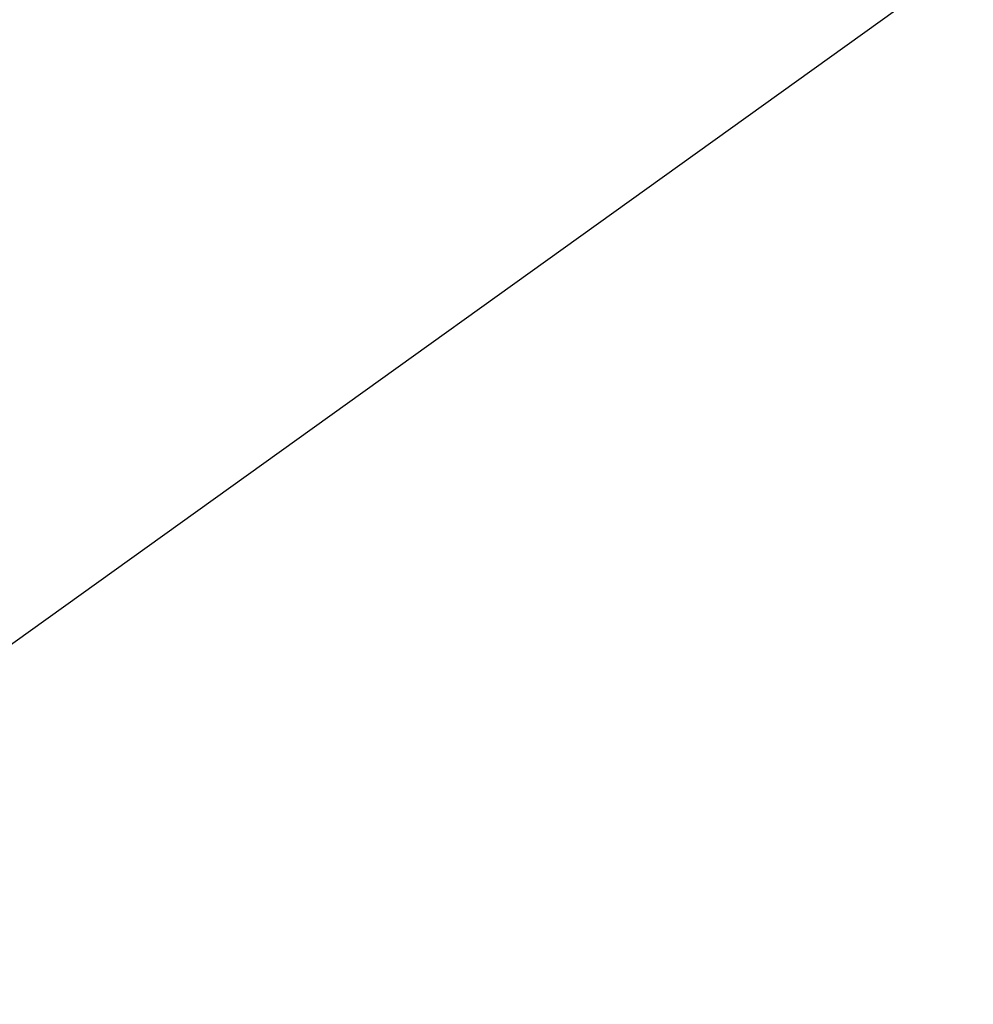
# Model space of a CAD drawing. Header units: metres. Extents: x 63115 to 703450, y -261936 to -53969.
# Tile 136 of 197: x 167516 to 167690, y -129386 to -129207. Entities that reach past the tile are written whole.
import ezdxf

# ---------------------------------------------------------------- set-up
doc = ezdxf.new("R2010")
doc.units = ezdxf.units.M
doc.layers.get('0').update_dxf_attribs({"true_color": 0x83b7c5})
doc.layers.add('_03-PROJECTION', color=1, linetype='Continuous')
doc.styles.add('NIOstandard', font='arial.ttf')
doc.dimstyles.new('NIO-5-KLEIN', dxfattribs={"dimtxt": 10, "dimasz": 1, "dimexe": 2, "dimexo": 5, "dimgap": 1, "dimtad": 1, "dimdec": 0, "dimzin": 0, "dimdsep": 46, "dimtxsty": 'NIOstandard', "dimblk1": 'MAATSTR', "dimblk2": 'MAATSTR', "dimsah": 1, "dimcen": 0, "dimdle": 1.5, "dimse1": 1, "dimse2": 1, "dimclrd": 7, "dimclre": 256, "dimclrt": 256, "dimazin": 0, "dimtfac": 1, "dimtdec": 0, "dimtofl": 0, "dimtmove": 1, "dimatfit": 2, "dimldrblk": 'MAATSTR', "dimfxl": 1, "dimtvp": 1, "dimtolj": 1, "dimtzin": 0, "dimarcsym": 0})

# ---------------------------------------------------------------- blocks, each defined once
blk = doc.blocks.new('MAATSTR')
at = {"linetype": 'Continuous'}
for p, q in [((0, 5), (0, -5)), ((-4.1667, 0), (4.1667, 0))]:
    blk.add_line(p, q, dxfattribs=at)
at = {"linetype": 'Continuous', "const_width": 1.5}
blk.add_lwpolyline([(-0.75, 0, 1), (0.75, 0, 1)], format="xyb", close=True, dxfattribs=at)

msp = doc.modelspace()

# ---------------------------------------------------------------- linework, layer by layer
at = {"layer": '_03-PROJECTION'}
msp.add_ellipse((160931.8, -130410.61), major_axis=(-6500, 0), ratio=0.638462, start_param=5.35272, end_param=10.194284, dxfattribs=at)

# ---------------------------------------------------------------- leaders
msp.add_leader([(166680.29, -129918.94), (167900.03, -129044.3), (168112.48, -129044.3)], dimstyle='NIO-5-KLEIN', override={"dimasz": 100, "dimldrblk": 'Dot'}, dxfattribs=at)

doc.saveas('drawing.dxf')
